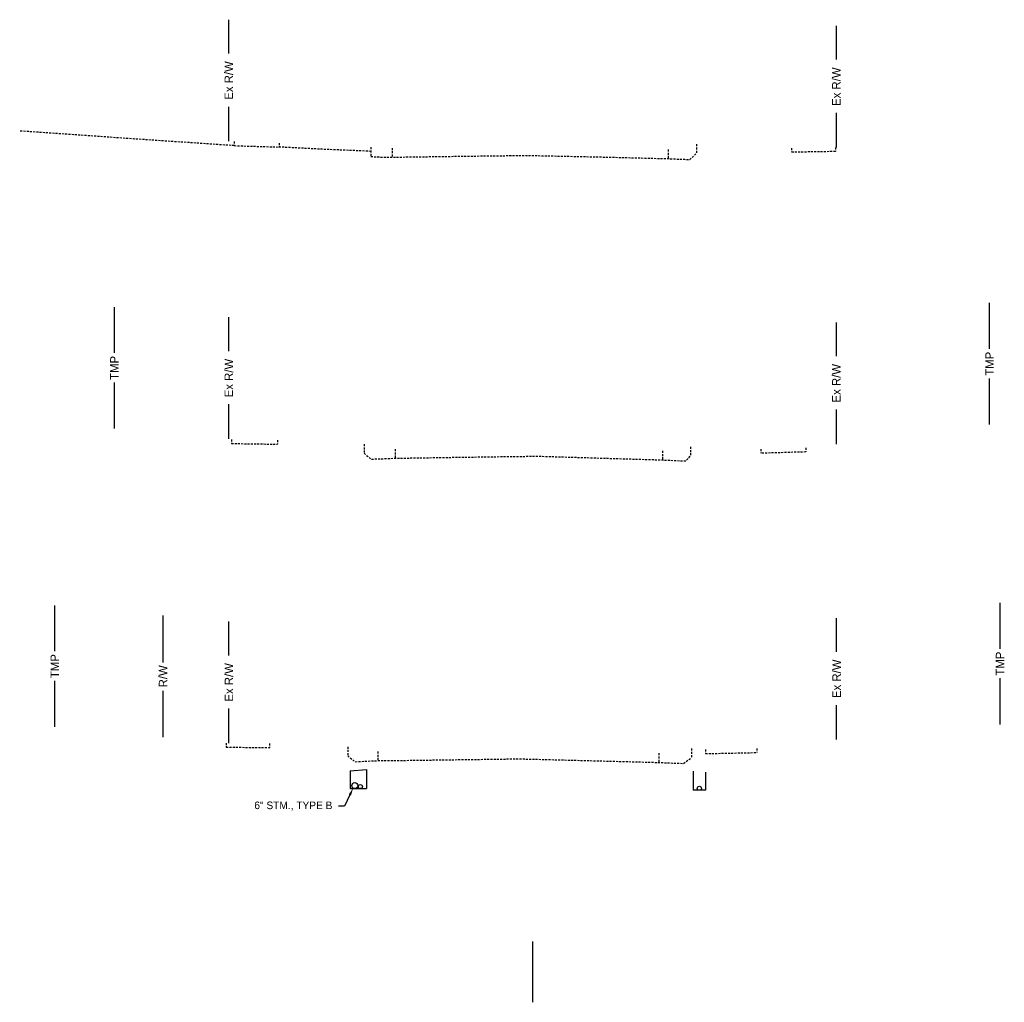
# Model space of a CAD drawing. Header units: feet. Extents: x 1491184 to 1492087, y 336530 to 337165.
# Tile 11 of 13: x 1491784 to 1491865, y 336530 to 336610. Entities that reach past the tile are written whole.
import ezdxf
from ezdxf import colors
from ezdxf.entities.mleader import LeaderData, LeaderLine
from ezdxf.math import Vec2, Vec3

# ---------------------------------------------------------------- set-up
doc = ezdxf.new("R2010")
doc.units = ezdxf.units.FT
doc.header["$MEASUREMENT"] = 0
doc.linetypes.add('OhDOT_USTN3', pattern=[0.22, 0.165, -0.055])
doc.layers.add('DR_P_Storm_Sewer', color=1, linetype='Continuous', true_color=0xff0000)
for name, color, linetype in [('DR_P_Text', 1, 'Continuous'), ('DR_P_Underdrain', 6, 'underdrainpr'), ('RW_P_Esmt_TMP', 8, 'esmtmppr'), ('RW_P_Fee_RW', 10, 'rowpr'), ('RW_X_Right_of_Way', 50, 'rowex'), ('SC_Scratch1', 1, 'Continuous'), ('XS_P_Curb', 6, 'Continuous'), ('XS_X_Pavt', 133, 'OhDOT_USTN3')]:
    doc.layers.add(name, color=color, linetype=linetype)
doc.styles.add('Slanted', font='font31.shx', dxfattribs={"height": 0.1})
doc.styles.add('Slanted-Normal', font='font31.shx', dxfattribs={"height": 0.1})
doc.styles.get("Standard").update_dxf_attribs({"font": 'font31.shx'})
doc.styles.add('Straight-Normal', font='font30.shx', dxfattribs={"height": 0.1})
doc.linetypes.add('esmtmppr', pattern='A,1.95,-0.05,["TMP",Slanted,S=1,R=0,X=0,Y=-0.06],-0.35,1.95', length=4.3)
doc.linetypes.add('rowex', pattern='A,0.75,-0.05,["Ex R/W",Straight-Normal,S=1,R=0,X=0,Y=-0.06],-0.7,0.75,-0.3,0.75,-0.3,0.75,-0.3,0.75,-0.3', length=5.7)
doc.linetypes.add('rowpr', pattern='A,1.95,-0.05,["R/W",Slanted,S=1,R=0,X=0,Y=-0.06],-0.4,1.95', length=4.35)
doc.linetypes.add('underdrainpr', pattern='A,2.5,["►",Standard,S=0.083,R=0,X=0,Y=-0.04],-0.1,2.5', length=5.1)

msp = doc.modelspace()

# ---------------------------------------------------------------- linework, layer by layer
at = {"layer": 'DR_P_Storm_Sewer'}
msp.add_circle((1491811.923, 336547.447), 0.25, dxfattribs=at)
at = {"layer": 'DR_P_Underdrain', "flags": 128}
for points in [[(1491811.548, 336548.671), (1491812.881, 336548.776)], [(1491812.881, 336548.776), (1491812.881, 336547.197)], [(1491839.779, 336548.635), (1491839.779, 336547.056)], [(1491840.779, 336548.556), (1491840.779, 336547.056)], [(1491811.548, 336547.197), (1491812.881, 336547.197)], [(1491840.779, 336547.056), (1491839.779, 336547.056)]]:
    msp.add_lwpolyline(points, dxfattribs=at)
at = {"layer": 'DR_P_Underdrain'}
for centre in [(1491812.381, 336547.364), (1491840.279, 336547.223)]:
    msp.add_circle(centre, 0.167, dxfattribs=at)
at = {"layer": 'RW_P_Esmt_TMP', "flags": 128}
for points in [[(1491792.137, 336583.036), (1491792.137, 336586.811)], [(1491864.165, 336583.376), (1491864.165, 336587.15)], [(1491864.165, 336577.15), (1491864.165, 336580.94)], [(1491792.137, 336576.811), (1491792.137, 336580.6)], [(1491787.229, 336558.498), (1491787.229, 336562.272)], [(1491865.029, 336558.705), (1491865.029, 336562.479)], [(1491787.229, 336552.272), (1491787.229, 336556.062)], [(1491865.029, 336552.479), (1491865.029, 336556.269)]]:
    msp.add_lwpolyline(points, dxfattribs=at)
at = {"layer": 'RW_P_Fee_RW', "flags": 128}
for points in [[(1491796.145, 336557.569), (1491796.145, 336561.434)], [(1491796.145, 336551.434), (1491796.145, 336555.241)]]:
    msp.add_lwpolyline(points, dxfattribs=at)
at = {"layer": 'RW_X_Right_of_Way', "linetype": 'Continuous', "flags": 128}
for points in [[(1491801.556, 336607.675), (1491801.556, 336610.454)], [(1491851.556, 336607.166), (1491851.556, 336609.945)], [(1491801.556, 336600.454), (1491801.556, 336603.295)], [(1491851.556, 336599.945), (1491851.556, 336602.786)], [(1491801.556, 336583.194), (1491801.556, 336585.973)], [(1491851.556, 336582.768), (1491851.556, 336585.547)], [(1491801.556, 336575.973), (1491801.556, 336578.814)], [(1491851.556, 336575.547), (1491851.556, 336578.388)], [(1491801.565, 336558.16), (1491801.565, 336560.939)], [(1491851.58, 336558.453), (1491851.58, 336561.232)], [(1491851.58, 336551.232), (1491851.58, 336554.073)], [(1491801.565, 336550.939), (1491801.565, 336553.78)]]:
    msp.add_lwpolyline(points, dxfattribs=at)
at = {"layer": 'SC_Scratch1', "flags": 128}
msp.add_lwpolyline([(1491826.556, 336534.616), (1491826.556, 336529.616)], dxfattribs=at)
at = {"layer": 'XS_P_Curb', "flags": 128}
msp.add_lwpolyline([(1491811.548, 336548.671), (1491811.548, 336547.197)], dxfattribs=at)
at = {"layer": 'XS_X_Pavt', "flags": 128}
for points in [[(1491802.005, 336600.091), (1491793.719, 336600.644), (1491789.03, 336600.972), (1491784.341, 336601.3)], [(1491802.005, 336600.424), (1491802.005, 336600.091)], [(1491805.695, 336600.31), (1491805.695, 336599.977)], [(1491840.056, 336600.209), (1491840.056, 336599.459)], [(1491802.005, 336600.091), (1491805.695, 336599.977)], [(1491813.248, 336599.623), (1491809.032, 336599.803), (1491805.695, 336599.977)], [(1491813.248, 336599.956), (1491813.248, 336599.206)], [(1491813.248, 336599.206), (1491813.5, 336599.175), (1491814.081, 336599.157), (1491814.671, 336599.151), (1491815.004, 336599.146), (1491819.108, 336599.201), (1491823.213, 336599.257), (1491826.192, 336599.288), (1491826.556, 336599.281), (1491829.095, 336599.228), (1491831.634, 336599.175), (1491834.677, 336599.099), (1491837.721, 336599.022), (1491839.053, 336598.967), (1491839.492, 336598.959), (1491840.056, 336599.459)], [(1491815.004, 336599.896), (1491815.004, 336599.146)], [(1491837.721, 336599.772), (1491837.721, 336599.022)], [(1491847.858, 336599.881), (1491847.858, 336599.548)], [(1491851.487, 336599.607), (1491847.858, 336599.548)], [(1491851.487, 336599.94), (1491851.487, 336599.607)], [(1491801.771, 336575.921), (1491801.771, 336575.588)], [(1491801.771, 336575.588), (1491805.569, 336575.53)], [(1491805.569, 336575.863), (1491805.569, 336575.53)], [(1491812.686, 336575.533), (1491812.686, 336574.783)], [(1491815.235, 336575.125), (1491815.235, 336574.375)], [(1491839.551, 336575.311), (1491839.551, 336574.561)], [(1491845.342, 336575.117), (1491845.342, 336574.784)], [(1491849.041, 336575.226), (1491849.041, 336574.893)], [(1491812.686, 336574.783), (1491813.268, 336574.302), (1491814.131, 336574.334), (1491815.235, 336574.375), (1491819.322, 336574.442), (1491823.59, 336574.503), (1491827.07, 336574.545), (1491831.259, 336574.417), (1491834.286, 336574.326), (1491837.25, 336574.237), (1491839.156, 336574.149), (1491839.551, 336574.561)], [(1491837.25, 336574.987), (1491837.25, 336574.237)], [(1491849.041, 336574.893), (1491845.342, 336574.784)], [(1491801.341, 336550.948), (1491801.341, 336550.615)], [(1491804.904, 336550.896), (1491804.904, 336550.563)], [(1491801.341, 336550.615), (1491802.848, 336550.589), (1491804.287, 336550.571), (1491804.904, 336550.563)], [(1491811.342, 336550.646), (1491811.342, 336549.896)], [(1491813.811, 336550.246), (1491813.811, 336549.496)], [(1491836.937, 336550.099), (1491836.937, 336549.349)], [(1491839.635, 336550.489), (1491839.635, 336549.739)], [(1491840.786, 336550.406), (1491840.786, 336550.073)], [(1491840.786, 336550.073), (1491842.997, 336550.12), (1491845.008, 336550.164)], [(1491845.008, 336550.497), (1491845.008, 336550.164)], [(1491811.342, 336549.896), (1491811.942, 336549.41), (1491812.935, 336549.456), (1491813.811, 336549.496), (1491813.827, 336549.496), (1491815.381, 336549.51), (1491825.418, 336549.647), (1491826.556, 336549.618), (1491829.143, 336549.551), (1491831.73, 336549.485), (1491834.36, 336549.417), (1491836.937, 336549.349), (1491838.154, 336549.299), (1491838.972, 336549.266), (1491839.382, 336549.557), (1491839.635, 336549.739)]]:
    msp.add_lwpolyline(points, dxfattribs=at)

# ---------------------------------------------------------------- texts
at = {"layer": 'RW_P_Esmt_TMP', "char_height": 0.7, "attachment_point": 5, "rotation": 90}
for insert in [(1491792.137, 336581.811), (1491864.165, 336582.15), (1491787.229, 336557.272), (1491865.029, 336557.479)]:
    msp.add_mtext_dynamic_manual_height_columns('TMP', width=5.02794, gutter_width=10, heights=[0], dxfattribs=dict(at, insert=insert))
at = {"layer": 'RW_P_Fee_RW', "insert": (1491796.145, 336556.434), "char_height": 0.7, "attachment_point": 5, "rotation": 90}
msp.add_mtext_dynamic_manual_height_columns('R/W', width=11.09124, gutter_width=10, heights=[0], dxfattribs=at)
at = {"layer": 'RW_X_Right_of_Way', "char_height": 0.7, "attachment_point": 5, "rotation": 90}
for insert in [(1491801.556, 336605.454), (1491851.556, 336604.945), (1491801.556, 336580.973), (1491851.556, 336580.547), (1491801.565, 336555.939), (1491851.58, 336556.232)]:
    msp.add_mtext_dynamic_manual_height_columns('Ex R/W', width=7.52448, gutter_width=10, heights=[0], dxfattribs=dict(at, insert=insert))

# ---------------------------------------------------------------- leaders
at = {"layer": 'DR_P_Text'}
ml = msp.add_multileader_mtext('Standard', dxfattribs=at)
ml.set_content('6" STM., TYPE B', color=256, style='Slanted-Normal')
ml.set_leader_properties()
ml.build(insert=Vec2(0, 0))
ml.multileader.update_dxf_attribs({"dogleg_length": 0.1, "arrow_head_size": 0.625, "scale": 5})
ctx = ml.context
ctx.base_point, ctx.scale, ctx.char_height, ctx.arrow_head_size, ctx.landing_gap_size, ctx.plane_origin = Vec3(1491802.016, 336545.75), 5, 0.625, 0.625, 0.5, Vec3(1491815.245, 336554.927)
ctx.text_align_type = 2
notes = []
notes.append((ctx, [(0, (1, 1, 0), (1491811.08, 336545.75), (-1, 0), 0.5, [(2, [(1491811.783, 336547.241), (1491811.08, 336545.75)], 0, [])])]))
ctx.mtext.insert, ctx.mtext.alignment, ctx.mtext.flow_direction = Vec3(1491810.08, 336546.132), 3, 5
for ctx, leaders in notes:
    for number, flags, end, landing, length, lines in leaders:
        leader = LeaderData()
        leader.index, (leader.has_last_leader_line, leader.has_dogleg_vector, leader.attachment_direction) = number, flags
        leader.last_leader_point, leader.dogleg_vector, leader.dogleg_length = Vec3(end), Vec3(landing), length
        for number, points, colour, breaks in lines:
            line = LeaderLine()
            line.index, line.vertices, line.color, line.breaks = number, Vec3.list(points), colors.encode_raw_color(colour), breaks
            leader.lines.append(line)
        ctx.leaders.append(leader)

doc.saveas('drawing.dxf')
